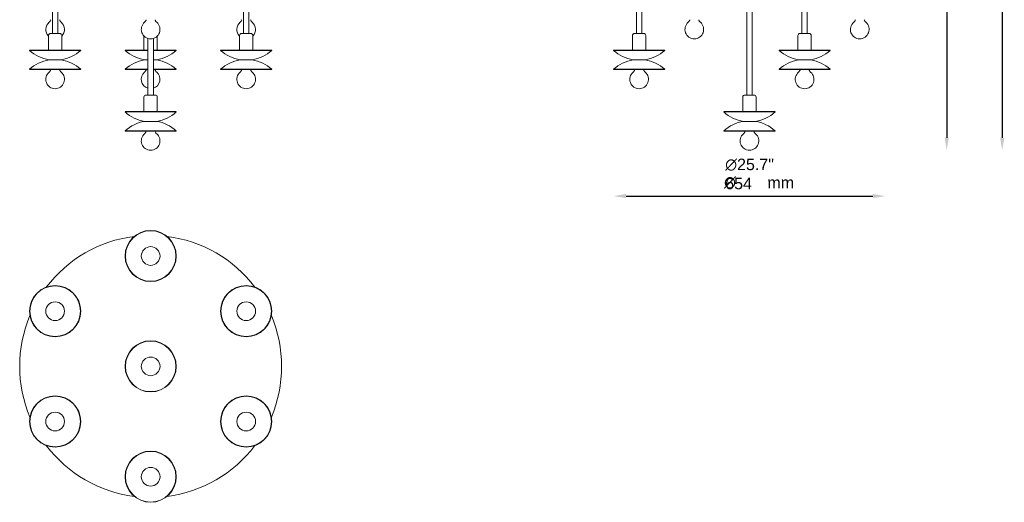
# Model space of a CAD drawing. Header units: millimetres. Extents: x 996 to 3448, y 154 to 3513.
# Tile 1 of 6: x 996 to 3364, y 154 to 1315. Entities that reach past the tile are written whole.
import ezdxf

# ---------------------------------------------------------------- set-up
doc = ezdxf.new("R2010")
doc.units = ezdxf.units.MM
doc.header["$LTSCALE"] = 12
for name, color, linetype, lineweight in [('Symbol (ISO)', 7, 'Continuous', 25), ('Widoczne (ISO)', 7, 'Continuous', 50), ('Wymiar (ISO)', 7, 'Continuous', 25)]:
    doc.layers.add(name, color=color, linetype=linetype, lineweight=lineweight)
doc.styles.add('Tekst notatki (ISO)', font='arial.ttf')
doc.dimstyles.new('Domyślne (ISO)', dxfattribs={"dimscale": 12, "dimtxt": 2.3, "dimasz": 2.5, "dimexe": 3.175, "dimexo": 0, "dimgap": 0.762, "dimtad": 1, "dimdec": 1, "dimlfac": 0.03937, "dimzin": 0, "dimdsep": 46, "dimtxsty": 'Tekst notatki (ISO)', "dimcen": 0.09, "dimdle": 10, "dimclrd": 256, "dimclre": 256, "dimclrt": 256, "dimazin": 2, "dimtfac": 1, "dimtmove": 0, "dimatfit": 3, "dimfxl": 0, "dimtolj": 1, "dimlwd": -1, "dimlwe": -1, "dimarcsym": 0})

# ---------------------------------------------------------------- blocks, each defined once
blk = doc.blocks.new('*D4')
at = {"layer": 'Defpoints', "color": 0, "transparency": 16777216}
for p in [(2886.8, 3391.7), (2751.4, 1000.8), (3359.4, 1000.8)]:
    blk.add_point(p, dxfattribs=at)
at = {"layer": 'Wymiar (ISO)', "transparency": 16777216}
blk.add_line((3359.4, 3361.7), (3359.4, 1030.8), dxfattribs=at)
for points in [[(3354.4, 3361.7), (3364.4, 3361.7), (3359.4, 3391.7)], [(3354.4, 1030.8), (3364.4, 1030.8), (3359.4, 1000.8)]]:
    blk.add_solid(points, dxfattribs=at)
at = {"layer": 'Wymiar (ISO)', "transparency": 16777216, "insert": (3276.3, 2665.8), "char_height": 27.6, "attachment_point": 1, "rotation": 90, "style": 'Tekst notatki (ISO)'}
blk.add_mtext('\\A1;\\fArial|b0|i0;{\\H27.4800;94.1{"}\\P2391{\\P}', dxfattribs=at)
blk = doc.blocks.new('*D5')
at = {"layer": 'Defpoints', "color": 0, "transparency": 16777216}
for p in [(2624.8, 1808.2), (2751.4, 1000.8), (3225.9, 1000.8)]:
    blk.add_point(p, dxfattribs=at)
at = {"layer": 'Wymiar (ISO)', "transparency": 16777216}
blk.add_line((3225.9, 1778.2), (3225.9, 1030.8), dxfattribs=at)
for points in [[(3220.9, 1778.2), (3230.9, 1778.2), (3225.9, 1808.2)], [(3220.9, 1030.8), (3230.9, 1030.8), (3225.9, 1000.8)]]:
    blk.add_solid(points, dxfattribs=at)
at = {"layer": 'Wymiar (ISO)', "transparency": 16777216, "insert": (3142.5, 1373.9), "char_height": 27.6, "attachment_point": 1, "rotation": 90, "style": 'Tekst notatki (ISO)'}
blk.add_mtext('\\A1;31.8"\\P807', dxfattribs=at)
blk = doc.blocks.new('*D8')
at = {"layer": 'Defpoints', "color": 0, "transparency": 16777216}
for p in [(3078.3, 1361.1), (2424.6, 1195.5), (3078.3, 890.7)]:
    blk.add_point(p, dxfattribs=at)
at = {"layer": 'Wymiar (ISO)', "transparency": 16777216}
blk.add_line((2454.6, 890.7), (3048.3, 890.7), dxfattribs=at)
for points in [[(2454.6, 895.7), (2454.6, 885.7), (2424.6, 890.7)], [(3048.3, 895.7), (3048.3, 885.7), (3078.3, 890.7)]]:
    blk.add_solid(points, dxfattribs=at)
at = {"layer": 'Wymiar (ISO)', "transparency": 16777216, "insert": (2693.1, 980.7), "char_height": 27.6, "attachment_point": 1, "style": 'Tekst notatki (ISO)'}
blk.add_mtext('\\A1;\\fAIGDT|b0|i0;{\\H27.4800;n}\\fArial|b0|i0;{\\H27.6000;25.7"}\\P654', dxfattribs=at)

msp = doc.modelspace()

# ---------------------------------------------------------------- linework, layer by layer
at = {"layer": 'Widoczne (ISO)', "linetype": 'Continuous', "lineweight": 5}
for p, q in [((1074.79, 1581.63), (1074.79, 1281.63)), ((1087.79, 1581.63), (1087.79, 1281.63)), ((1534.36, 1581.63), (1534.36, 1281.63)), ((1547.36, 1581.63), (1547.36, 1281.63)), ((2479.6, 1581.63), (2479.6, 1281.63)), ((2492.6, 1581.63), (2492.6, 1281.63)), ((2877.6, 1581.63), (2877.6, 1281.63)), ((2890.6, 1581.63), (2890.6, 1281.63)), ((2744.94, 1433.63), (2744.94, 1133.63)), ((2757.94, 1433.63), (2757.94, 1133.63)), ((1070.29, 1281.63), (1092.29, 1281.63)), ((1529.86, 1281.63), (1551.86, 1281.63)), ((2475.1, 1281.63), (2497.1, 1281.63)), ((2873.1, 1281.63), (2895.1, 1281.63)), ((1065.29, 1276.63), (1065.29, 1241.8)), ((1097.29, 1276.63), (1097.29, 1241.8)), ((1295.08, 1275.51), (1295.08, 1241.8)), ((1304.58, 1269.79), (1304.58, 1133.63)), ((1317.58, 1269.79), (1317.58, 1133.63)), ((1327.08, 1275.51), (1327.08, 1241.8)), ((1524.86, 1276.63), (1524.86, 1241.8)), ((1556.86, 1276.63), (1556.86, 1241.8)), ((2470.1, 1276.63), (2470.1, 1241.8)), ((2502.1, 1276.63), (2502.1, 1241.8)), ((2868.1, 1276.63), (2868.1, 1241.8)), ((2900.1, 1276.63), (2900.1, 1241.8)), ((1020.46, 1241.8), (1019.79, 1241.05)), ((1019.79, 1241.05), (1142.79, 1241.05)), ((1020.46, 1241.8), (1142.12, 1241.8)), ((1142.12, 1241.8), (1142.79, 1241.05)), ((1250.25, 1241.8), (1249.58, 1241.05)), ((1249.58, 1241.05), (1304.58, 1241.05)), ((1250.25, 1241.8), (1304.58, 1241.8)), ((1317.58, 1241.8), (1371.91, 1241.8)), ((1317.58, 1241.05), (1372.58, 1241.05)), ((1371.91, 1241.8), (1372.58, 1241.05)), ((1480.03, 1241.8), (1479.36, 1241.05)), ((1479.36, 1241.05), (1602.36, 1241.05)), ((1480.03, 1241.8), (1601.7, 1241.8)), ((1601.7, 1241.8), (1602.36, 1241.05)), ((2425.27, 1241.8), (2424.6, 1241.05)), ((2424.6, 1241.05), (2547.6, 1241.05)), ((2425.27, 1241.8), (2546.93, 1241.8)), ((2546.93, 1241.8), (2547.6, 1241.05)), ((2823.27, 1241.8), (2822.6, 1241.05)), ((2822.6, 1241.05), (2945.6, 1241.05)), ((2823.27, 1241.8), (2944.93, 1241.8)), ((2944.93, 1241.8), (2945.6, 1241.05)), ((1095.79, 1218.29), (1066.79, 1218.29)), ((1066.79, 1218.29), (1095.79, 1218.29)), ((1304.58, 1218.29), (1296.58, 1218.29)), ((1296.58, 1218.29), (1304.58, 1218.29)), ((1325.58, 1218.29), (1317.58, 1218.29)), ((1317.58, 1218.29), (1325.58, 1218.29)), ((1555.36, 1218.29), (1526.36, 1218.29)), ((1526.36, 1218.29), (1555.36, 1218.29)), ((2500.6, 1218.29), (2471.6, 1218.29)), ((2471.6, 1218.29), (2500.6, 1218.29)), ((2898.6, 1218.29), (2869.6, 1218.29)), ((2869.6, 1218.29), (2898.6, 1218.29)), ((1142.79, 1195.52), (1019.79, 1195.52)), ((1020.46, 1194.78), (1019.79, 1195.52)), ((1142.12, 1194.78), (1020.46, 1194.78)), ((1142.12, 1194.78), (1142.79, 1195.52)), ((1304.58, 1195.52), (1249.58, 1195.52)), ((1250.25, 1194.78), (1249.58, 1195.52)), ((1304.58, 1194.78), (1250.25, 1194.78)), ((1372.58, 1195.52), (1317.58, 1195.52)), ((1371.91, 1194.78), (1317.58, 1194.78)), ((1371.91, 1194.78), (1372.58, 1195.52)), ((1602.36, 1195.52), (1479.36, 1195.52)), ((1480.03, 1194.78), (1479.36, 1195.52)), ((1601.7, 1194.78), (1480.03, 1194.78)), ((1601.7, 1194.78), (1602.36, 1195.52)), ((2547.6, 1195.52), (2424.6, 1195.52)), ((2425.27, 1194.78), (2424.6, 1195.52)), ((2546.93, 1194.78), (2425.27, 1194.78)), ((2546.93, 1194.78), (2547.6, 1195.52)), ((2945.6, 1195.52), (2822.6, 1195.52)), ((2823.27, 1194.78), (2822.6, 1195.52)), ((2944.93, 1194.78), (2823.27, 1194.78)), ((2944.93, 1194.78), (2945.6, 1195.52)), ((1295.08, 1128.63), (1295.08, 1093.8)), ((1300.08, 1133.63), (1322.08, 1133.63)), ((1327.08, 1128.63), (1327.08, 1093.8)), ((2735.44, 1128.63), (2735.44, 1093.8)), ((2740.44, 1133.63), (2762.44, 1133.63)), ((2767.44, 1128.63), (2767.44, 1093.8)), ((1250.25, 1093.8), (1249.58, 1093.05)), ((1249.58, 1093.05), (1372.58, 1093.05)), ((1250.25, 1093.8), (1371.91, 1093.8)), ((1371.91, 1093.8), (1372.58, 1093.05)), ((2690.6, 1093.8), (2689.94, 1093.05)), ((2689.94, 1093.05), (2812.94, 1093.05)), ((2690.6, 1093.8), (2812.27, 1093.8)), ((2812.27, 1093.8), (2812.94, 1093.05)), ((1325.58, 1070.29), (1296.58, 1070.29)), ((1296.58, 1070.29), (1325.58, 1070.29)), ((2765.94, 1070.29), (2736.94, 1070.29)), ((2736.94, 1070.29), (2765.94, 1070.29)), ((1372.58, 1047.52), (1249.58, 1047.52)), ((1250.25, 1046.78), (1249.58, 1047.52)), ((1371.91, 1046.78), (1250.25, 1046.78)), ((1371.91, 1046.78), (1372.58, 1047.52)), ((2812.94, 1047.52), (2689.94, 1047.52)), ((2690.6, 1046.78), (2689.94, 1047.52)), ((2812.27, 1046.78), (2690.6, 1046.78)), ((2812.27, 1046.78), (2812.94, 1047.52))]:
    msp.add_line(p, q, dxfattribs=at)
for centre, radius in [((1311.08, 746.62), 61.5), ((1311.08, 746.62), 60.83), ((1311.08, 746.62), 22.5), ((1081.29, 613.96), 61.5), ((1081.29, 613.96), 60.83), ((1540.86, 613.96), 61.5), ((1540.86, 613.96), 60.83), ((1081.29, 613.96), 22.5), ((1540.86, 613.96), 22.5), ((1311.08, 481.29), 61.5), ((1311.08, 481.29), 60.83), ((1311.08, 481.29), 22.5), ((1081.29, 348.62), 61.5), ((1081.29, 348.62), 60.83), ((1540.86, 348.62), 61.5), ((1540.86, 348.62), 60.83), ((1081.29, 348.62), 22.5), ((1540.86, 348.62), 22.5), ((1311.08, 215.96), 61.5), ((1311.08, 215.96), 60.83), ((1311.08, 215.96), 22.5)]:
    msp.add_circle(centre, radius, dxfattribs=at)
for centre, radius, start, end in [((1081.29, 1291.33), 22.5, 130.21496, 224.67461), ((1081.29, 1291.33), 22.5, 315.32539, 49.78504), ((1311.08, 1291.33), 22.5, 130.21496, 49.78504), ((1540.86, 1291.33), 22.5, 130.21496, 224.67461), ((1540.86, 1291.33), 22.5, 315.32539, 49.78504), ((2618.77, 1291.33), 22.5, 130.21496, 49.78504), ((3016.77, 1291.33), 22.5, 130.21496, 49.78504), ((1070.29, 1276.63), 5, 90, 180), ((1092.29, 1276.63), 5, 0, 90), ((1529.86, 1276.63), 5, 90, 180), ((1551.86, 1276.63), 5, 0, 90), ((2475.1, 1276.63), 5, 90, 180), ((2497.1, 1276.63), 5, 0, 90), ((2873.1, 1276.63), 5, 90, 180), ((2895.1, 1276.63), 5, 0, 90), ((1081.29, 1308.13), 91, 227.48182, 260.83137), ((1081.29, 1308.13), 91, 279.16863, 312.51818), ((1311.08, 1308.13), 91, 227.48182, 260.83137), ((1311.08, 1308.13), 91, 279.16863, 312.51818), ((1540.86, 1308.13), 91, 227.48182, 260.83137), ((1540.86, 1308.13), 91, 279.16863, 312.51818), ((2486.1, 1308.13), 91, 227.48182, 260.83137), ((2486.1, 1308.13), 91, 279.16863, 312.51818), ((2884.1, 1308.13), 91, 227.48182, 260.83137), ((2884.1, 1308.13), 91, 279.16863, 312.51818), ((1081.29, 1128.45), 91, 99.16863, 132.51818), ((1081.29, 1128.45), 91, 47.48182, 80.83137), ((1311.08, 1128.45), 91, 99.16863, 132.51818), ((1311.08, 1128.45), 91, 47.48182, 80.83137), ((1540.86, 1128.45), 91, 99.16863, 132.51818), ((1540.86, 1128.45), 91, 47.48182, 80.83137), ((2486.1, 1128.45), 91, 99.16863, 132.51818), ((2486.1, 1128.45), 91, 47.48182, 80.83137), ((2884.1, 1128.45), 91, 99.16863, 132.51818), ((2884.1, 1128.45), 91, 47.48182, 80.83137), ((1081.29, 1171.33), 22.5, 130.21496, 49.78504), ((1311.08, 1171.33), 22.5, 130.21496, 253.20855), ((1311.08, 1171.33), 22.5, 286.79145, 49.78504), ((1540.86, 1171.33), 22.5, 130.21496, 49.78504), ((2486.1, 1171.33), 22.5, 130.21496, 49.78504), ((2884.1, 1171.33), 22.5, 130.21496, 49.78504), ((1300.08, 1128.63), 5, 90, 180), ((1322.08, 1128.63), 5, 0, 90), ((2740.44, 1128.63), 5, 90, 180), ((2762.44, 1128.63), 5, 0, 90), ((1311.08, 1160.13), 91, 227.48182, 260.83137), ((1311.08, 1160.13), 91, 279.16863, 312.51818), ((2751.44, 1160.13), 91, 227.48182, 260.83137), ((2751.44, 1160.13), 91, 279.16863, 312.51818), ((1311.08, 980.45), 91, 99.16863, 132.51818), ((1311.08, 980.45), 91, 47.48182, 80.83137), ((2751.44, 980.45), 91, 99.16863, 132.51818), ((2751.44, 980.45), 91, 47.48182, 80.83137), ((1311.08, 1023.33), 22.5, 130.21496, 49.78504), ((2751.44, 1023.33), 22.5, 130.21496, 49.78504), ((1311.08, 481.29), 315, 97.19279, 142.80721), ((1311.08, 481.29), 315, 37.19279, 82.80721), ((1311.08, 481.29), 315, 157.19279, 202.80721), ((1311.08, 481.29), 315, 337.19279, 22.80721), ((1311.08, 481.29), 315, 217.19279, 262.80721), ((1311.08, 481.29), 315, 277.19279, 322.80721)]:
    msp.add_arc(centre, radius, start, end, dxfattribs=at)
for points in [[(1066.77, 1308.51), (1067.4, 1309.05), (1067.98, 1309.66), (1069.02, 1311.05), (1069.47, 1311.82), (1070.18, 1313.33), (1070.45, 1314.03), (1070.68, 1314.78)], [(1095.82, 1308.51), (1095.18, 1309.05), (1094.6, 1309.66), (1093.57, 1311.05), (1093.11, 1311.82), (1092.41, 1313.33), (1092.14, 1314.03), (1091.91, 1314.78)], [(1296.55, 1308.51), (1297.19, 1309.05), (1297.77, 1309.66), (1298.8, 1311.05), (1299.26, 1311.82), (1299.96, 1313.33), (1300.23, 1314.03), (1300.47, 1314.78)], [(1325.61, 1308.51), (1324.97, 1309.05), (1324.39, 1309.66), (1323.35, 1311.05), (1322.9, 1311.82), (1322.2, 1313.33), (1321.93, 1314.03), (1321.69, 1314.78)], [(1526.34, 1308.51), (1526.98, 1309.05), (1527.55, 1309.66), (1528.59, 1311.05), (1529.04, 1311.82), (1529.75, 1313.33), (1530.02, 1314.03), (1530.25, 1314.78)], [(1555.39, 1308.51), (1554.75, 1309.05), (1554.17, 1309.66), (1553.14, 1311.05), (1552.68, 1311.82), (1551.98, 1313.33), (1551.71, 1314.03), (1551.48, 1314.78)], [(2604.24, 1308.51), (2604.88, 1309.05), (2605.46, 1309.66), (2606.49, 1311.05), (2606.95, 1311.82), (2607.65, 1313.33), (2607.92, 1314.03), (2608.16, 1314.78)], [(2633.3, 1308.51), (2632.66, 1309.05), (2632.08, 1309.66), (2631.05, 1311.05), (2630.59, 1311.82), (2629.89, 1313.33), (2629.62, 1314.03), (2629.38, 1314.78)], [(3002.24, 1308.51), (3002.88, 1309.05), (3003.46, 1309.66), (3004.49, 1311.05), (3004.95, 1311.82), (3005.65, 1313.33), (3005.92, 1314.03), (3006.16, 1314.78)], [(3031.3, 1308.51), (3030.66, 1309.05), (3030.08, 1309.66), (3029.05, 1311.05), (3028.59, 1311.82), (3027.89, 1313.33), (3027.62, 1314.03), (3027.38, 1314.78)], [(1066.77, 1188.51), (1067.4, 1189.05), (1067.98, 1189.66), (1069.02, 1191.05), (1069.47, 1191.82), (1070.18, 1193.33), (1070.45, 1194.03), (1070.68, 1194.78)], [(1095.82, 1188.51), (1095.18, 1189.05), (1094.6, 1189.66), (1093.57, 1191.05), (1093.11, 1191.82), (1092.41, 1193.33), (1092.14, 1194.03), (1091.91, 1194.78)], [(1296.55, 1188.51), (1297.19, 1189.05), (1297.77, 1189.66), (1298.8, 1191.05), (1299.26, 1191.82), (1299.96, 1193.33), (1300.23, 1194.03), (1300.47, 1194.78)], [(1325.61, 1188.51), (1324.97, 1189.05), (1324.39, 1189.66), (1323.35, 1191.05), (1322.9, 1191.82), (1322.2, 1193.33), (1321.93, 1194.03), (1321.69, 1194.78)], [(1526.34, 1188.51), (1526.98, 1189.05), (1527.55, 1189.66), (1528.59, 1191.05), (1529.04, 1191.82), (1529.75, 1193.33), (1530.02, 1194.03), (1530.25, 1194.78)], [(1555.39, 1188.51), (1554.75, 1189.05), (1554.17, 1189.66), (1553.14, 1191.05), (1552.68, 1191.82), (1551.98, 1193.33), (1551.71, 1194.03), (1551.48, 1194.78)], [(2471.58, 1188.51), (2472.21, 1189.05), (2472.79, 1189.66), (2473.83, 1191.05), (2474.28, 1191.82), (2474.99, 1193.33), (2475.26, 1194.03), (2475.49, 1194.78)], [(2500.63, 1188.51), (2499.99, 1189.05), (2499.41, 1189.66), (2498.38, 1191.05), (2497.92, 1191.82), (2497.22, 1193.33), (2496.95, 1194.03), (2496.72, 1194.78)], [(2869.58, 1188.51), (2870.21, 1189.05), (2870.79, 1189.66), (2871.83, 1191.05), (2872.28, 1191.82), (2872.99, 1193.33), (2873.26, 1194.03), (2873.49, 1194.78)], [(2898.63, 1188.51), (2897.99, 1189.05), (2897.41, 1189.66), (2896.38, 1191.05), (2895.92, 1191.82), (2895.22, 1193.33), (2894.95, 1194.03), (2894.72, 1194.78)], [(1296.55, 1040.51), (1297.19, 1041.05), (1297.77, 1041.66), (1298.8, 1043.05), (1299.26, 1043.82), (1299.96, 1045.33), (1300.23, 1046.03), (1300.47, 1046.78)], [(1325.61, 1040.51), (1324.97, 1041.05), (1324.39, 1041.66), (1323.35, 1043.05), (1322.9, 1043.82), (1322.2, 1045.33), (1321.93, 1046.03), (1321.69, 1046.78)], [(2736.91, 1040.51), (2737.55, 1041.05), (2738.13, 1041.66), (2739.16, 1043.05), (2739.62, 1043.82), (2740.32, 1045.33), (2740.59, 1046.03), (2740.82, 1046.78)], [(2765.96, 1040.51), (2765.32, 1041.05), (2764.75, 1041.66), (2763.71, 1043.05), (2763.26, 1043.82), (2762.55, 1045.33), (2762.28, 1046.03), (2762.05, 1046.78)]]:
    msp.add_open_spline(points, degree=3, knots=[1, 1, 1, 1, 1.19062293, 1.19062293, 1.38124586, 1.38124586, 1.52949203, 1.52949203, 1.52949203, 1.52949203], dxfattribs=at)

# ---------------------------------------------------------------- texts
at = {"layer": 'Symbol (ISO)', "insert": (2690.37, 937.89), "char_height": 27.48, "attachment_point": 1, "style": 'Tekst notatki (ISO)'}
msp.add_mtext('\\fAIGDT|b0|i0;{\\H27.4800;n}', dxfattribs=at)
at = {"layer": 'Symbol (ISO)', "insert": (2794.56, 936.99), "char_height": 27.6, "width": 64.2457, "attachment_point": 1, "style": 'Tekst notatki (ISO)'}
msp.add_mtext('\\fArial|b0|i0;mm', dxfattribs=at)

# ---------------------------------------------------------------- dimensions: what is measured, and where the dimension line sits
at = {"layer": 'Wymiar (ISO)'}
for base, p1, p2, angle, text, override, picture, middle in [((3359.44, 1000.83), (2886.84, 3391.73), (2751.44, 1000.83), 90, '\\fArial|b0|i0;{\\H27.4800;<>{"}\\P2391{\\P}', {"dimgap": 0.762, "dimdec": 1, "dimlfac": 0.03937, "dimpost": '\\X', "dimse1": 1, "dimse2": 1, "dimtol": 0, "dimlim": 0, "dimtp": 0, "dimtm": 0, "dimtdec": 2, "dimtofl": 0, "dimatfit": 1, "dimtvp": -0.333333}, '*D4', (3359.44, 2708.28)), ((3225.91, 1000.83), (2624.77, 1808.23), (2751.44, 1000.83), 90, '<>"\\P807', {"dimgap": 0.762, "dimdec": 1, "dimlfac": 0.03937, "dimpost": '\\X', "dimse1": 1, "dimse2": 1, "dimtol": 0, "dimlim": 0, "dimtp": 0, "dimtm": 0, "dimtdec": 2, "dimtofl": 0, "dimatfit": 1, "dimtvp": -0.25}, '*D5', (3225.91, 1416.53)), ((3078.27, 890.75), (2424.6, 1195.52), (3078.27, 1361.05), 180, '\\fAIGDT|b0|i0;{\\H27.4800;n}\\fArial|b0|i0;{\\H27.6000;<>"}\\P654', {"dimgap": 0.762, "dimdec": 1, "dimlfac": 0.03937, "dimpost": '\\X', "dimse1": 1, "dimse2": 1, "dimtol": 0, "dimlim": 0, "dimtp": 0, "dimtm": 0, "dimtdec": 2, "dimtofl": 0, "dimatfit": 1, "dimtvp": -0.25}, '*D8', (2751.44, 890.75))]:
    dim = msp.add_linear_dim(base=base, p1=p1, p2=p2, angle=angle, text=text, dimstyle='Domyślne (ISO)', override=override, dxfattribs=at)
    dim.commit()
    dim.dimension.update_dxf_attribs({"geometry": picture, "text_midpoint": middle, "dimtype": 160})

doc.saveas('drawing.dxf')
